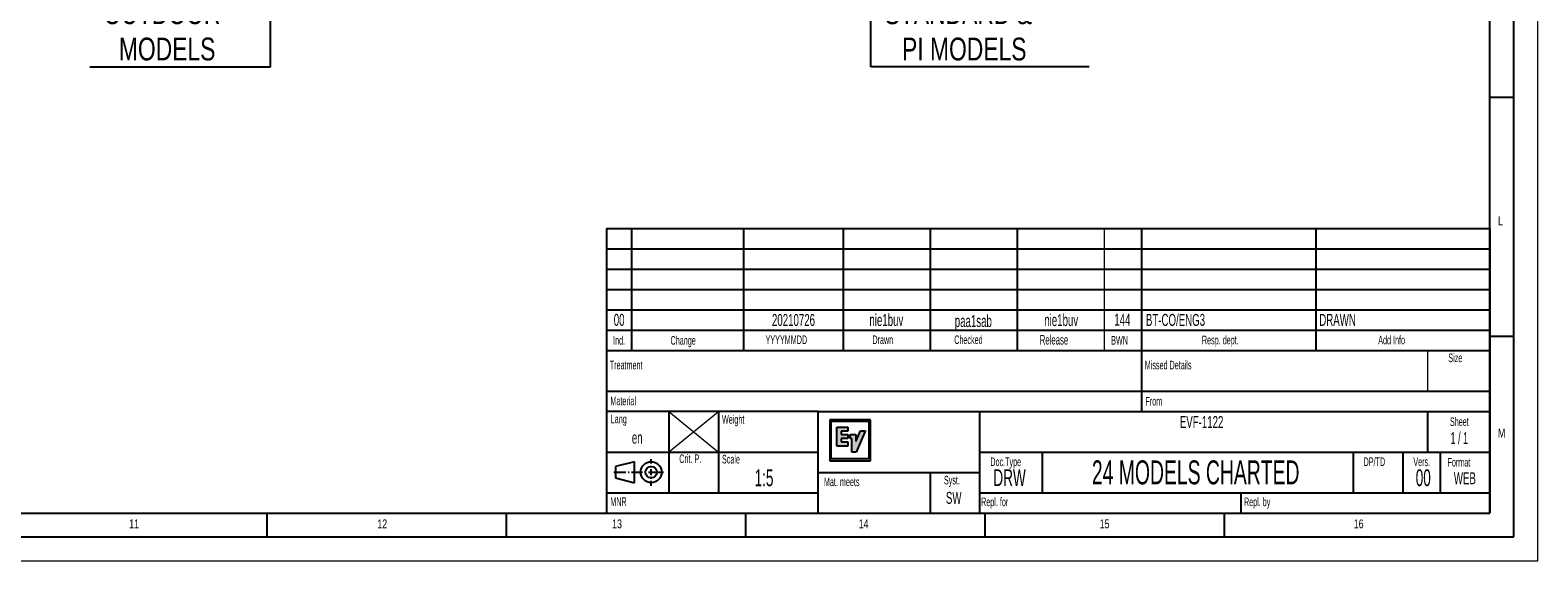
# Model space of a CAD drawing. Header units: millimetres. Extents: x 0 to 4205, y 0 to 2970.
# Tile 23 of 33: x 2630 to 4205, y 0 to 555. Entities that reach past the tile are written whole.
import ezdxf

# ---------------------------------------------------------------- set-up
doc = ezdxf.new("R2010")
doc.units = ezdxf.units.MM
doc.header["$LTSCALE"] = 5
doc.layers.add('FORMAT', color=7, linetype='Continuous')
doc.layers.add('SLD-0', color=7, linetype='Continuous')
doc.styles.add('SLDTEXTSTYLE0', font='TXT', dxfattribs={"width": 0.75})
doc.styles.add('SLDTEXTSTYLE1', font='TXT', dxfattribs={"width": 0.605})
doc.styles.add('SLDTEXTSTYLE2', font='TXT', dxfattribs={"width": 0.563})
doc.dimstyles.new('SLDDIMSTYLE1', dxfattribs={"dimtxt": 23.8125, "dimasz": 16, "dimexe": 0, "dimexo": 0.0625, "dimgap": 5.953125, "dimtad": 0, "dimtih": 1, "dimtoh": 1, "dimdec": 1, "dimrnd": 1e-09, "dimzin": 12, "dimdsep": 46, "dimtxsty": 'SLDTEXTSTYLE0', "dimsah": 1, "dimcen": 0.09, "dimadec": 0, "dimazin": 3, "dimtfac": 1, "dimtdec": 1, "dimtmove": 0, "dimatfit": 0, "dimfxl": 1, "dimfrac": 2, "dimtolj": 1, "dimtzin": 12, "dimarcsym": 0})

# ---------------------------------------------------------------- blocks, each defined once
blk = doc.blocks.new('_D_20')
at = {"layer": 'SLD-0', "color": 7, "transparency": 16777216}
for p, q in [((2880.9, 746.4), (2880.9, 776.4)), ((3144.7, 746.4), (2875.9, 746.4)), ((2962.5, 703.2), (2875.9, 703.2)), ((2880.9, 516.5), (2880.9, 703.2)), ((2755.6, 666.6), (2748.3, 666.6)), ((2748.3, 666.6), (2748.3, 628.8)), ((2817.2, 666.6), (2824.4, 666.6)), ((2824.4, 666.6), (2824.4, 628.8)), ((2748.3, 628.8), (2755.6, 628.8)), ((2824.4, 628.8), (2817.2, 628.8)), ((2691.9, 516.5), (2880.9, 516.5))]:
    blk.add_line(p, q, dxfattribs=at)
for points in [[(2880.9, 746.4), (2883.6, 762.4), (2878.1, 762.4)], [(2880.9, 703.2), (2878.1, 687.2), (2883.6, 687.2)]]:
    blk.add_solid(points, dxfattribs=at)
at = {"layer": 'SLD-0', "color": 7, "transparency": 16777216, "char_height": 23.81, "attachment_point": 1, "style": 'SLDTEXTSTYLE0'}
for s, insert in [('1.70', (2755.6, 659.5)), ('43.2', (2755.6, 622.9)), ('OUTDOOR', (2706.4, 585.1)), ('MODELS', (2722.4, 547.2))]:
    blk.add_mtext(s, dxfattribs=dict(at, insert=insert))
blk = doc.blocks.new('_D_22')
at = {"layer": 'SLD-0', "color": 7, "transparency": 16777216}
for p, q in [((3508, 746.4), (3508, 776.4)), ((3184.1, 746.4), (3513, 746.4)), ((3366.3, 703.5), (3513, 703.5)), ((3508, 516.5), (3508, 703.5)), ((3591.3, 666.6), (3584, 666.6)), ((3584, 666.6), (3584, 628.8)), ((3652.9, 666.6), (3660.1, 666.6)), ((3660.1, 666.6), (3660.1, 628.8)), ((3584, 628.8), (3591.3, 628.8)), ((3660.1, 628.8), (3652.9, 628.8)), ((3736.2, 516.5), (3508, 516.5))]:
    blk.add_line(p, q, dxfattribs=at)
for points in [[(3508, 746.4), (3510.7, 762.4), (3505.2, 762.4)], [(3508, 703.5), (3505.2, 687.5), (3510.7, 687.5)]]:
    blk.add_solid(points, dxfattribs=at)
at = {"layer": 'SLD-0', "color": 7, "transparency": 16777216, "char_height": 23.81, "attachment_point": 1, "style": 'SLDTEXTSTYLE0'}
for s, insert in [('1.69', (3591.3, 659.5)), ('42.9', (3591.3, 622.9)), ('STANDARD &', (3522.5, 585.1)), ('PI MODELS', (3540.7, 547.2))]:
    blk.add_mtext(s, dxfattribs=dict(at, insert=insert))

msp = doc.modelspace()

# ---------------------------------------------------------------- hatches: boundary and pattern name
at = {"linetype": 'Continuous'}
h = msp.add_hatch(color=256, dxfattribs=at)
h.paths.add_polyline_path([(3465.2014, 147.505286), (3465.2014, 104.723811), (3507.635037, 104.723811), (3507.635037, 147.505286)], flags=0)
h.paths.add_polyline_path([(3506.055094, 146.044865), (3506.055094, 106.547595), (3466.614614, 106.547595), (3466.614614, 146.044865)], flags=0)
for points in [[(3472.650894, 120.194342), (3472.637436, 120.223773), (3472.633591, 120.236048), (3472.628267, 120.252316), (3472.624274, 120.283964), (3472.624274, 139.749611), (3472.628267, 139.782147), (3472.637436, 139.813204), (3472.650894, 139.839232), (3472.670712, 139.863634), (3472.694078, 139.883304), (3472.724692, 139.897797), (3472.752643, 139.907558), (3472.783256, 139.911403), (3483.829348, 139.911403), (3483.860257, 139.907558), (3483.891314, 139.897797), (3483.917934, 139.883304), (3483.940413, 139.863634), (3483.959787, 139.839232), (3483.97783, 139.813204), (3483.986259, 139.782147), (3483.989069, 139.749611), (3483.989069, 139.732308), (3483.989069, 135.91126), (3483.986259, 135.88183), (3483.97783, 135.851069), (3483.959787, 135.823413), (3483.940413, 135.80049), (3483.917934, 135.778898), (3483.891314, 135.764701), (3483.860257, 135.754496), (3483.829348, 135.753313), (3477.158745, 135.753313), (3477.127393, 135.749764), (3477.098258, 135.740003), (3477.069124, 135.72551), (3477.048863, 135.705544), (3477.025496, 135.681142), (3477.011594, 135.653339), (3477.002425, 135.622578), (3476.999763, 135.591817), (3476.999763, 132.439826), (3477.002425, 132.409212), (3477.008489, 132.389543), (3477.011594, 132.37993), (3477.025496, 132.352127), (3477.048863, 132.327577), (3477.069124, 132.306576), (3477.098258, 132.293562), (3477.127393, 132.283653), (3477.158745, 132.280548), (3483.829348, 132.280548), (3483.860257, 132.277442), (3483.891314, 132.26709), (3483.917934, 132.254223), (3483.940413, 132.233223), (3483.959787, 132.210448), (3483.97783, 132.180722), (3483.986259, 132.151883), (3483.989069, 132.120974), (3483.989069, 132.101748), (3483.989069, 128.21696), (3483.986259, 128.186199), (3483.97783, 128.157212), (3483.959787, 128.129113), (3483.940413, 128.104711), (3483.917934, 128.083267), (3483.891314, 128.069069), (3483.860257, 128.060935), (3483.829348, 128.057238), (3477.115561, 128.057238), (3477.08554, 128.055759), (3477.054778, 128.044519), (3477.025496, 128.029287), (3477.002425, 128.010357), (3476.983791, 127.987582), (3476.967227, 127.958003), (3476.960276, 127.928425), (3476.956579, 127.897812), (3476.956579, 124.572789), (3476.960276, 124.540253), (3476.964713, 124.521915), (3476.967227, 124.511711), (3476.983791, 124.484203), (3477.002425, 124.459801), (3477.025496, 124.439392), (3477.054778, 124.423124), (3477.08554, 124.416913), (3477.115561, 124.411884), (3483.872532, 124.411884), (3483.903145, 124.410849), (3483.932575, 124.39961), (3483.959787, 124.386447), (3483.985076, 124.365003), (3484.005041, 124.339566), (3484.018795, 124.313094), (3484.029887, 124.281445), (3484.032105, 124.251867), (3484.032105, 124.237669), (3484.032105, 120.283964), (3484.029887, 120.252316), (3484.018795, 120.223773), (3484.005041, 120.194342), (3483.985076, 120.170828), (3483.959787, 120.151454), (3483.932575, 120.135186), (3483.903145, 120.128088), (3483.872532, 120.123947), (3472.783256, 120.123947), (3472.752643, 120.128088), (3472.724692, 120.135186), (3472.694078, 120.151454), (3472.670712, 120.170828)], [(3502.004501, 135.883752), (3502.00598, 135.856245), (3502.004501, 135.826519), (3501.994297, 135.80049), (3492.614488, 113.760365), (3492.600143, 113.73478), (3492.580178, 113.710378), (3492.555776, 113.69204), (3492.526493, 113.675772), (3492.498986, 113.666603), (3492.467042, 113.664532), (3488.487603, 113.664532), (3488.454919, 113.666603), (3488.425785, 113.675772), (3488.397834, 113.69204), (3488.372988, 113.710378), (3488.355093, 113.73478), (3488.338678, 113.762288), (3488.329656, 113.792901), (3488.327882, 113.82455), (3488.327882, 113.835789), (3488.323149, 113.860191), (3488.317381, 113.890805), (3488.317381, 127.990539), (3486.668993, 127.990539), (3486.637641, 127.993645), (3486.607027, 128.001779), (3486.580407, 128.017012), (3486.557928, 128.036385), (3486.537223, 128.060935), (3486.520511, 128.090365), (3486.511786, 128.119944), (3486.509272, 128.150557), (3486.509272, 128.165494), (3486.502469, 128.186199), (3486.499807, 128.21696), (3486.499807, 132.099086), (3486.502469, 132.130291), (3486.511786, 132.159425), (3486.527019, 132.187377), (3486.546984, 132.212074), (3486.569167, 132.231596), (3486.598893, 132.245941), (3486.628324, 132.255406), (3486.658789, 132.259251), (3492.292531, 132.259251), (3492.32551, 132.255406), (3492.355236, 132.245941), (3492.383188, 132.231596), (3492.407146, 132.212074), (3492.42859, 132.187377), (3492.443231, 132.159425), (3492.451365, 132.130291), (3492.45314, 132.099086), (3492.45314, 132.088142), (3492.461274, 132.063297), (3492.46157, 132.030908), (3492.46157, 125.420646), (3492.464675, 125.410441), (3492.478281, 125.383969), (3492.495584, 125.361637), (3492.516289, 125.340193), (3492.541135, 125.323925), (3492.568199, 125.313721), (3492.59615, 125.307509), (3492.623066, 125.307509), (3492.653531, 125.310615), (3492.682074, 125.321855), (3492.706624, 125.335017), (3492.729251, 125.356461), (3492.747294, 125.378941), (3492.763266, 125.405413), (3497.305576, 135.994522), (3497.31859, 136.020403), (3497.340182, 136.043474), (3497.363549, 136.064623), (3497.390909, 136.078081), (3497.422114, 136.087546), (3497.452727, 136.089616), (3501.836794, 136.089616), (3501.864301, 136.087546), (3501.894027, 136.079116), (3501.9205, 136.067728), (3501.941352, 136.050425), (3501.962057, 136.028833), (3501.977437, 136.00591), (3501.988529, 135.978254), (3501.994741, 135.950451), (3501.996811, 135.922648), (3501.99622, 135.913478), (3501.996811, 135.91126)]]:
    msp.add_hatch(color=256, dxfattribs=at).paths.add_polyline_path(points, flags=0)

# ---------------------------------------------------------------- linework, layer by layer
at = {"color": 7, "linetype": 'Continuous', "lineweight": 18}
for p, q in [((4205.000021, 0.00005), (4205.000021, 2970.00005)), ((0.000021, 0.00005), (4205.000021, 0.00005))]:
    msp.add_line(p, q, dxfattribs=at)
at = {"layer": 'FORMAT'}
for p, q in [((4180.000021, 25.00005), (4180.000021, 2945.00005)), ((4155.000021, 50.00005), (4155.000021, 2920.00005)), ((4155, 485), (4180, 485)), ((3232.000021, 347.50005), (3232.000021, 71.25005)), ((3232.000021, 347.50005), (4155.000021, 347.50005)), ((3232.000021, 347.50005), (4155.000021, 347.50005)), ((3232.000021, 347.50005), (4155.000021, 347.50005)), ((3258.000021, 347.50005), (3258.000021, 220.00005)), ((3375.000021, 347.50005), (3375.000021, 220.00005)), ((3479.000021, 347.50005), (3479.000021, 220.00005)), ((3570.000021, 347.50005), (3570.000021, 220.00005)), ((3661.000021, 347.50005), (3661.000021, 220.00005)), ((3791.000021, 347.50005), (3791.000021, 220.00005)), ((3973.000021, 347.50005), (3973.000021, 220.00005)), ((4155.000021, 347.50005), (4155.000021, 50.00005)), ((3232.000021, 326.25005), (4155.000021, 326.25005)), ((3232.000021, 326.25005), (4155.000021, 326.25005)), ((3791.000021, 326.25005), (3791.000021, 220.00005)), ((3232.000021, 305.00005), (4155.000021, 305.00005)), ((3232.000021, 283.75005), (4155.000021, 283.75005)), ((3232.000021, 262.50005), (4155.000021, 262.50005)), ((3232.000021, 241.25005), (4155.000021, 241.25005)), ((4155, 235), (4180, 235)), ((3232.000021, 220.00005), (4155.000021, 220.00005)), ((3791.000021, 220.00005), (3791.000021, 156.25005)), ((3232.000021, 177.50005), (4155.000021, 177.50005)), ((3453.000021, 156.25005), (3232.000021, 156.25005)), ((3297.000021, 156.25005), (3297.000021, 71.25005)), ((3349.000021, 156.25005), (3349.000021, 71.25005)), ((3453.000021, 92.50005), (3453.000021, 156.25005)), ((3453.000021, 156.25005), (3622.000021, 156.25005)), ((3622.000021, 92.50005), (3622.000021, 156.25005)), ((3622.000021, 156.25005), (4155.000021, 156.25005)), ((4090.000021, 113.75005), (4090.000021, 156.25005)), ((3232.000021, 113.75005), (3453.000021, 113.75005)), ((3622.000021, 113.75005), (4155.000021, 113.75005)), ((3687.000021, 113.75005), (3687.000021, 71.25005)), ((4012.000021, 113.75005), (4012.000021, 71.25005)), ((4064.000021, 113.75005), (4064.000021, 71.25005)), ((4103.000021, 113.75005), (4103.000021, 71.25005)), ((3261.190704, 103.721598), (3241.190704, 98.721598)), ((3241.190704, 98.721598), (3241.190704, 86.721598)), ((3261.190704, 81.721598), (3261.190704, 103.721598)), ((3278.590704, 101.841598), (3278.590704, 106.481598)), ((3278.590704, 98.241598), (3278.590704, 99.441598)), ((3278.590704, 89.561598), (3278.590704, 95.841598)), ((3239.509473, 92.721598), (3251.990704, 92.721598)), ((3241.190704, 86.721598), (3261.190704, 81.721598)), ((3254.390704, 92.721598), (3255.590704, 92.721598)), ((3257.990704, 92.721598), (3269.670704, 92.721598)), ((3272.070704, 92.721598), (3273.270704, 92.721598)), ((3275.670704, 92.721598), (3291.509473, 92.721598)), ((3278.590704, 85.961598), (3278.590704, 87.161598)), ((3278.590704, 78.481598), (3278.590704, 83.561598)), ((3453.000021, 50.00005), (3453.000021, 92.50005)), ((3453.000021, 92.50005), (3622.000021, 92.50005)), ((3570.000021, 92.50005), (3570.000021, 50.00005)), ((3622.000021, 50.00005), (3622.000021, 92.50005)), ((3232.000021, 71.25005), (3232.000021, 50.00005)), ((3232.000021, 71.25005), (3453.000021, 71.25005)), ((3622.000021, 71.25005), (4155.000021, 71.25005)), ((3895.000021, 50.00005), (3895.000021, 71.25005)), ((100.000021, 50.00005), (4155.000021, 50.00005)), ((2877.500021, 25.00005), (2877.500021, 50.00005)), ((3127.500021, 25.00005), (3127.500021, 50.00005)), ((3232.000021, 50.00005), (4155.000021, 50.00005)), ((3377.500021, 25.00005), (3377.500021, 50.00005)), ((3627.500021, 25.00005), (3627.500021, 50.00005)), ((3877.500021, 25.00005), (3877.500021, 50.00005)), ((75.000021, 25.00005), (4180.000021, 25.00005))]:
    msp.add_line(p, q, dxfattribs=at)
at = {"layer": 'FORMAT', "lineweight": 18}
for p, q in [((3752.000021, 347.50005), (3752.000021, 220.00005)), ((4090.000021, 177.50005), (4090.000021, 220.00005)), ((3296.576295, 113.75005), (3349.000021, 156.25005)), ((3297.000021, 156.25005), (3349.000021, 113.75005))]:
    msp.add_line(p, q, dxfattribs=at)
at = {"layer": 'FORMAT', "color": 7}
for p, q in [((3261.190704, 103.721598), (3241.190704, 98.721598)), ((3241.190704, 98.721598), (3241.190704, 86.721598)), ((3261.190704, 81.721598), (3261.190704, 103.721598)), ((3278.590704, 101.841598), (3278.590704, 106.481598)), ((3278.590704, 98.241598), (3278.590704, 99.441598)), ((3278.590704, 89.561598), (3278.590704, 95.841598)), ((3239.509473, 92.721598), (3251.990704, 92.721598)), ((3241.190704, 86.721598), (3261.190704, 81.721598)), ((3254.390704, 92.721598), (3255.590704, 92.721598)), ((3257.990704, 92.721598), (3269.670704, 92.721598)), ((3272.070704, 92.721598), (3273.270704, 92.721598)), ((3275.670704, 92.721598), (3291.509473, 92.721598)), ((3278.590704, 85.961598), (3278.590704, 87.161598)), ((3278.590704, 78.481598), (3278.590704, 83.561598))]:
    msp.add_line(p, q, dxfattribs=at)
for radius in [11, 6]:
    msp.add_circle((3278.590704, 92.721598), radius, dxfattribs=at)
at = {"layer": 'FORMAT'}
for radius in [11, 6]:
    msp.add_circle((3278.590704, 92.721598), radius, dxfattribs=at)
at = {"layer": 'SLD-0'}
for p, q in [((3507.635037, 147.505286), (3465.2014, 147.505286)), ((3465.2014, 147.505286), (3465.2014, 104.723811)), ((3466.614614, 106.547595), (3466.614614, 146.044865)), ((3466.614614, 146.044865), (3506.055094, 146.044865)), ((3506.055094, 146.044865), (3506.055094, 106.547595)), ((3507.635037, 104.723811), (3507.635037, 147.505286)), ((3472.624274, 139.749611), (3472.628267, 139.782147)), ((3472.624274, 120.283964), (3472.624274, 139.749611)), ((3472.628267, 139.782147), (3472.637436, 139.813204)), ((3472.637436, 139.813204), (3472.650894, 139.839232)), ((3472.650894, 139.839232), (3472.670712, 139.863634)), ((3472.670712, 139.863634), (3472.694078, 139.883304)), ((3472.694078, 139.883304), (3472.724692, 139.897797)), ((3472.724692, 139.897797), (3472.752643, 139.907558)), ((3472.752643, 139.907558), (3472.783256, 139.911403)), ((3472.783256, 139.911403), (3483.829348, 139.911403)), ((3476.960276, 127.928425), (3476.956579, 127.897812)), ((3476.956579, 127.897812), (3476.956579, 124.572789)), ((3476.967227, 127.958003), (3476.960276, 127.928425)), ((3476.983791, 127.987582), (3476.967227, 127.958003)), ((3477.002425, 128.010357), (3476.983791, 127.987582)), ((3477.002425, 135.622578), (3476.999763, 135.591817)), ((3476.999763, 135.591817), (3476.999763, 132.439826)), ((3476.999763, 132.439826), (3477.002425, 132.409212)), ((3477.011594, 135.653339), (3477.002425, 135.622578)), ((3477.002425, 132.409212), (3477.008489, 132.389543)), ((3477.025496, 128.029287), (3477.002425, 128.010357)), ((3477.008489, 132.389543), (3477.011594, 132.37993)), ((3477.025496, 135.681142), (3477.011594, 135.653339)), ((3477.011594, 132.37993), (3477.025496, 132.352127)), ((3477.048863, 135.705544), (3477.025496, 135.681142)), ((3477.025496, 132.352127), (3477.048863, 132.327577)), ((3477.054778, 128.044519), (3477.025496, 128.029287)), ((3477.069124, 135.72551), (3477.048863, 135.705544)), ((3477.048863, 132.327577), (3477.069124, 132.306576)), ((3477.08554, 128.055759), (3477.054778, 128.044519)), ((3477.098258, 135.740003), (3477.069124, 135.72551)), ((3477.069124, 132.306576), (3477.098258, 132.293562)), ((3477.115561, 128.057238), (3477.08554, 128.055759)), ((3477.127393, 135.749764), (3477.098258, 135.740003)), ((3477.098258, 132.293562), (3477.127393, 132.283653)), ((3483.829348, 128.057238), (3477.115561, 128.057238)), ((3477.158745, 135.753313), (3477.127393, 135.749764)), ((3477.127393, 132.283653), (3477.158745, 132.280548)), ((3483.829348, 135.753313), (3477.158745, 135.753313)), ((3477.158745, 132.280548), (3483.829348, 132.280548)), ((3483.829348, 139.911403), (3483.860257, 139.907558)), ((3483.860257, 135.754496), (3483.829348, 135.753313)), ((3483.829348, 132.280548), (3483.860257, 132.277442)), ((3483.860257, 128.060935), (3483.829348, 128.057238)), ((3483.860257, 139.907558), (3483.891314, 139.897797)), ((3483.891314, 135.764701), (3483.860257, 135.754496)), ((3483.860257, 132.277442), (3483.891314, 132.26709)), ((3483.891314, 128.069069), (3483.860257, 128.060935)), ((3483.891314, 139.897797), (3483.917934, 139.883304)), ((3483.917934, 135.778898), (3483.891314, 135.764701)), ((3483.891314, 132.26709), (3483.917934, 132.254223)), ((3483.917934, 128.083267), (3483.891314, 128.069069)), ((3483.917934, 139.883304), (3483.940413, 139.863634)), ((3483.940413, 135.80049), (3483.917934, 135.778898)), ((3483.917934, 132.254223), (3483.940413, 132.233223)), ((3483.940413, 128.104711), (3483.917934, 128.083267)), ((3483.940413, 139.863634), (3483.959787, 139.839232)), ((3483.959787, 135.823413), (3483.940413, 135.80049)), ((3483.940413, 132.233223), (3483.959787, 132.210448)), ((3483.959787, 128.129113), (3483.940413, 128.104711)), ((3483.959787, 139.839232), (3483.97783, 139.813204)), ((3483.97783, 135.851069), (3483.959787, 135.823413)), ((3483.959787, 132.210448), (3483.97783, 132.180722)), ((3483.97783, 128.157212), (3483.959787, 128.129113)), ((3483.97783, 139.813204), (3483.986259, 139.782147)), ((3483.986259, 135.88183), (3483.97783, 135.851069)), ((3483.97783, 132.180722), (3483.986259, 132.151883)), ((3483.986259, 128.186199), (3483.97783, 128.157212)), ((3483.986259, 139.782147), (3483.989069, 139.749611)), ((3483.989069, 135.91126), (3483.986259, 135.88183)), ((3483.986259, 132.151883), (3483.989069, 132.120974)), ((3483.989069, 128.21696), (3483.986259, 128.186199)), ((3483.989069, 139.749611), (3483.989069, 139.732308)), ((3483.989069, 139.732308), (3483.989069, 135.91126)), ((3483.989069, 132.120974), (3483.989069, 132.101748)), ((3483.989069, 132.101748), (3483.989069, 128.21696)), ((3486.499807, 132.099086), (3486.502469, 132.130291)), ((3486.499807, 128.21696), (3486.499807, 132.099086)), ((3486.502469, 128.186199), (3486.499807, 128.21696)), ((3486.502469, 132.130291), (3486.511786, 132.159425)), ((3486.509272, 128.165494), (3486.502469, 128.186199)), ((3486.509272, 128.150557), (3486.509272, 128.165494)), ((3486.511786, 128.119944), (3486.509272, 128.150557)), ((3486.511786, 132.159425), (3486.527019, 132.187377)), ((3486.520511, 128.090365), (3486.511786, 128.119944)), ((3486.537223, 128.060935), (3486.520511, 128.090365)), ((3486.527019, 132.187377), (3486.546984, 132.212074)), ((3486.557928, 128.036385), (3486.537223, 128.060935)), ((3486.546984, 132.212074), (3486.569167, 132.231596)), ((3486.580407, 128.017012), (3486.557928, 128.036385)), ((3486.569167, 132.231596), (3486.598893, 132.245941)), ((3486.607027, 128.001779), (3486.580407, 128.017012)), ((3486.598893, 132.245941), (3486.628324, 132.255406)), ((3486.637641, 127.993645), (3486.607027, 128.001779)), ((3486.628324, 132.255406), (3486.658789, 132.259251)), ((3486.668993, 127.990539), (3486.637641, 127.993645)), ((3486.658789, 132.259251), (3492.292531, 132.259251)), ((3488.317381, 127.990539), (3486.668993, 127.990539)), ((3488.317381, 113.890805), (3488.317381, 127.990539)), ((3492.292531, 132.259251), (3492.32551, 132.255406)), ((3492.32551, 132.255406), (3492.355236, 132.245941)), ((3492.355236, 132.245941), (3492.383188, 132.231596)), ((3492.383188, 132.231596), (3492.407146, 132.212074)), ((3492.407146, 132.212074), (3492.42859, 132.187377)), ((3492.42859, 132.187377), (3492.443231, 132.159425)), ((3492.443231, 132.159425), (3492.451365, 132.130291)), ((3492.451365, 132.130291), (3492.45314, 132.099086)), ((3492.45314, 132.099086), (3492.45314, 132.088142)), ((3492.45314, 132.088142), (3492.461274, 132.063297)), ((3492.461274, 132.063297), (3492.46157, 132.030908)), ((3492.46157, 132.030908), (3492.46157, 125.420646)), ((3501.994297, 135.80049), (3492.614488, 113.760365)), ((3492.763266, 125.405413), (3497.305576, 135.994522)), ((3497.305576, 135.994522), (3497.31859, 136.020403)), ((3497.31859, 136.020403), (3497.340182, 136.043474)), ((3497.340182, 136.043474), (3497.363549, 136.064623)), ((3497.363549, 136.064623), (3497.390909, 136.078081)), ((3497.390909, 136.078081), (3497.422114, 136.087546)), ((3497.422114, 136.087546), (3497.452727, 136.089616)), ((3497.452727, 136.089616), (3501.836794, 136.089616)), ((3501.836794, 136.089616), (3501.864301, 136.087546)), ((3501.864301, 136.087546), (3501.894027, 136.079116)), ((3501.894027, 136.079116), (3501.9205, 136.067728)), ((3501.9205, 136.067728), (3501.941352, 136.050425)), ((3501.941352, 136.050425), (3501.962057, 136.028833)), ((3501.962057, 136.028833), (3501.977437, 136.00591)), ((3501.977437, 136.00591), (3501.988529, 135.978254)), ((3501.988529, 135.978254), (3501.994741, 135.950451)), ((3502.004501, 135.826519), (3501.994297, 135.80049)), ((3501.994741, 135.950451), (3501.996811, 135.922648)), ((3501.996811, 135.922648), (3501.99622, 135.913478)), ((3501.99622, 135.913478), (3501.996811, 135.91126)), ((3501.996811, 135.91126), (3502.004501, 135.883752)), ((3502.004501, 135.883752), (3502.00598, 135.856245)), ((3502.00598, 135.856245), (3502.004501, 135.826519)), ((3472.628267, 120.252316), (3472.624274, 120.283964)), ((3472.633591, 120.236048), (3472.628267, 120.252316)), ((3472.637436, 120.223773), (3472.633591, 120.236048)), ((3472.650894, 120.194342), (3472.637436, 120.223773)), ((3472.670712, 120.170828), (3472.650894, 120.194342)), ((3472.694078, 120.151454), (3472.670712, 120.170828)), ((3472.724692, 120.135186), (3472.694078, 120.151454)), ((3472.752643, 120.128088), (3472.724692, 120.135186)), ((3472.783256, 120.123947), (3472.752643, 120.128088)), ((3483.872532, 120.123947), (3472.783256, 120.123947)), ((3476.956579, 124.572789), (3476.960276, 124.540253)), ((3476.960276, 124.540253), (3476.964713, 124.521915)), ((3476.964713, 124.521915), (3476.967227, 124.511711)), ((3476.967227, 124.511711), (3476.983791, 124.484203)), ((3476.983791, 124.484203), (3477.002425, 124.459801)), ((3477.002425, 124.459801), (3477.025496, 124.439392)), ((3477.025496, 124.439392), (3477.054778, 124.423124)), ((3477.054778, 124.423124), (3477.08554, 124.416913)), ((3477.08554, 124.416913), (3477.115561, 124.411884)), ((3477.115561, 124.411884), (3483.872532, 124.411884)), ((3483.872532, 124.411884), (3483.903145, 124.410849)), ((3483.903145, 120.128088), (3483.872532, 120.123947)), ((3483.903145, 124.410849), (3483.932575, 124.39961)), ((3483.932575, 120.135186), (3483.903145, 120.128088)), ((3483.932575, 124.39961), (3483.959787, 124.386447)), ((3483.959787, 120.151454), (3483.932575, 120.135186)), ((3483.959787, 124.386447), (3483.985076, 124.365003)), ((3483.985076, 120.170828), (3483.959787, 120.151454)), ((3483.985076, 124.365003), (3484.005041, 124.339566)), ((3484.005041, 120.194342), (3483.985076, 120.170828)), ((3484.005041, 124.339566), (3484.018795, 124.313094)), ((3484.018795, 120.223773), (3484.005041, 120.194342)), ((3484.018795, 124.313094), (3484.029887, 124.281445)), ((3484.029887, 120.252316), (3484.018795, 120.223773)), ((3484.029887, 124.281445), (3484.032105, 124.251867)), ((3484.032105, 120.283964), (3484.029887, 120.252316)), ((3484.032105, 124.251867), (3484.032105, 124.237669)), ((3484.032105, 124.237669), (3484.032105, 120.283964)), ((3488.323149, 113.860191), (3488.317381, 113.890805)), ((3488.327882, 113.835789), (3488.323149, 113.860191)), ((3488.327882, 113.82455), (3488.327882, 113.835789)), ((3488.329656, 113.792901), (3488.327882, 113.82455)), ((3488.338678, 113.762288), (3488.329656, 113.792901)), ((3488.355093, 113.73478), (3488.338678, 113.762288)), ((3488.372988, 113.710378), (3488.355093, 113.73478)), ((3488.397834, 113.69204), (3488.372988, 113.710378)), ((3488.425785, 113.675772), (3488.397834, 113.69204)), ((3488.454919, 113.666603), (3488.425785, 113.675772)), ((3488.487603, 113.664532), (3488.454919, 113.666603)), ((3492.467042, 113.664532), (3488.487603, 113.664532)), ((3492.46157, 125.420646), (3492.464675, 125.410441)), ((3492.464675, 125.410441), (3492.478281, 125.383969)), ((3492.498986, 113.666603), (3492.467042, 113.664532)), ((3492.478281, 125.383969), (3492.495584, 125.361637)), ((3492.495584, 125.361637), (3492.516289, 125.340193)), ((3492.526493, 113.675772), (3492.498986, 113.666603)), ((3492.516289, 125.340193), (3492.541135, 125.323925)), ((3492.555776, 113.69204), (3492.526493, 113.675772)), ((3492.541135, 125.323925), (3492.568199, 125.313721)), ((3492.580178, 113.710378), (3492.555776, 113.69204)), ((3492.568199, 125.313721), (3492.59615, 125.307509)), ((3492.600143, 113.73478), (3492.580178, 113.710378)), ((3492.59615, 125.307509), (3492.623066, 125.307509)), ((3492.614488, 113.760365), (3492.600143, 113.73478)), ((3492.623066, 125.307509), (3492.653531, 125.310615)), ((3492.653531, 125.310615), (3492.682074, 125.321855)), ((3492.682074, 125.321855), (3492.706624, 125.335017)), ((3492.706624, 125.335017), (3492.729251, 125.356461)), ((3492.729251, 125.356461), (3492.747294, 125.378941)), ((3492.747294, 125.378941), (3492.763266, 125.405413)), ((3465.2014, 104.723811), (3507.635037, 104.723811)), ((3506.055094, 106.547595), (3466.614614, 106.547595))]:
    msp.add_line(p, q, dxfattribs=at)

# ---------------------------------------------------------------- texts
at = {"layer": 'FORMAT'}
for s, insert, char_height, attachment_point, style in [('L', (4163.333258, 360.327335), 9.260417, 1, 'SLDTEXTSTYLE0'), ('00', (3245.082134, 258.298417), 12.5, 2, 'SLDTEXTSTYLE1'), ('20210726', (3427.256843, 258.161885), 12.5, 2, 'SLDTEXTSTYLE1'), ('nie1buv', (3524.289571, 258.165171), 12.5, 2, 'SLDTEXTSTYLE1'), ('paa1sab', (3615.152838, 257.080476), 12.5, 2, 'SLDTEXTSTYLE1'), ('nie1buv', (3707.007009, 258.077972), 12.5, 2, 'SLDTEXTSTYLE1'), ('144', (3770.863464, 258.355314), 12.5, 2, 'SLDTEXTSTYLE1'), ('BT-CO/ENG3', (3795.503867, 258.239099), 12.5, 1, 'SLDTEXTSTYLE1'), ('DRAWN', (3976.651287, 258.293521), 12.5, 1, 'SLDTEXTSTYLE1'), ('Checked', (3595.207352, 235.741855), 9, 1, 'SLDTEXTSTYLE1'), ('Release', (3684.591385, 236.191084), 10, 1, 'SLDTEXTSTYLE1'), ('Add Info', (4038.205701, 235.460901), 9, 1, 'SLDTEXTSTYLE1'), ('Ind.', (3245.051165, 235.082958), 9, 2, 'SLDTEXTSTYLE1'), ('Change', (3298.781803, 235.082958), 9, 1, 'SLDTEXTSTYLE1'), ('YYYYMMDD', (3398.065172, 235.741855), 9, 1, 'SLDTEXTSTYLE1'), ('Drawn', (3509.704155, 235.741855), 9, 1, 'SLDTEXTSTYLE1'), ('BWN', (3759.180886, 235.190905), 9, 1, 'SLDTEXTSTYLE1'), ('Resp. dept.', (3853.974092, 235.460901), 9, 1, 'SLDTEXTSTYLE1'), ('Treatment', (3235.270713, 209.282768), 9, 1, 'SLDTEXTSTYLE1'), ('Missed Details', (3794.270713, 209.282768), 9, 1, 'SLDTEXTSTYLE1'), ('Size', (4111.454989, 216.821506), 9, 1, 'SLDTEXTSTYLE1'), ('Material', (3235.955393, 171.720774), 9, 1, 'SLDTEXTSTYLE1'), ('From', (3794.955393, 171.474893), 9, 1, 'SLDTEXTSTYLE1'), ('Lang', (3236.295593, 152.937179), 9, 1, 'SLDTEXTSTYLE1'), ('Weight', (3352.51871, 152.488577), 9, 1, 'SLDTEXTSTYLE1'), ('EVF-1122', (3853.666255, 151.502304), 12.5, 2, 'SLDTEXTSTYLE1'), ('Sheet', (4122.992904, 150.074397), 9, 2, 'SLDTEXTSTYLE1'), ('en', (3263.979149, 135.062301), 12.5, 2, 'SLDTEXTSTYLE1'), ('1 / 1', (4122.943933, 134.648597), 12.5, 2, 'SLDTEXTSTYLE2'), ('M', (4163.333258, 138.266338), 9.260417, 1, 'SLDTEXTSTYLE0'), ('Crit. P.', (3307.893192, 111.293789), 9, 1, 'SLDTEXTSTYLE1'), ('Scale', (3352.51871, 110.87239), 9, 1, 'SLDTEXTSTYLE1'), ('1:5', (3396.478583, 95.602987), 17.5, 2, 'SLDTEXTSTYLE1'), ('DRW', (3653.026923, 95.771457), 17.5, 2, 'SLDTEXTSTYLE1'), ('Doc.Type', (3632.927567, 108.127856), 9, 1, 'SLDTEXTSTYLE1'), ('24 MODELS CHARTED', (3847.502467, 105.072478), 25, 2, 'SLDTEXTSTYLE1'), ('DP/TD', (4022.927567, 108.127856), 9, 1, 'SLDTEXTSTYLE1'), ('00', (4085.296509, 95.680718), 17.5, 2, 'SLDTEXTSTYLE1'), ('Vers.', (4074.927567, 108.127856), 9, 1, 'SLDTEXTSTYLE1'), ('Format', (4110.59563, 107.661229), 9, 1, 'SLDTEXTSTYLE1'), ('Mat. meets', (3459.057112, 87.176997), 9, 1, 'SLDTEXTSTYLE1'), ('Syst.', (3584.449464, 88.967932), 9, 1, 'SLDTEXTSTYLE1'), ('WEB', (4128.732941, 92.667616), 12.5, 2, 'SLDTEXTSTYLE1'), ('MNR', (3235.856204, 66.476094), 9, 1, 'SLDTEXTSTYLE1'), ('SW', (3594.657735, 72.145528), 12.5, 2, 'SLDTEXTSTYLE1'), ('Repl. for', (3623.265259, 66.2196), 9, 1, 'SLDTEXTSTYLE1'), ('Repl. by', (3897.945981, 66.2196), 9, 1, 'SLDTEXTSTYLE1'), ('11', (2733.126784, 43.340157), 9.2604167, 1, 'SLDTEXTSTYLE0'), ('12', (2992.411976, 43.340157), 9.2604167, 1, 'SLDTEXTSTYLE0'), ('13', (3237.732736, 43.340157), 9.2604167, 1, 'SLDTEXTSTYLE0'), ('14', (3495.379735, 43.340157), 9.2604167, 1, 'SLDTEXTSTYLE0'), ('15', (3747.17112, 43.340157), 9.2604167, 1, 'SLDTEXTSTYLE0'), ('16', (4012.625604, 43.340157), 9.2604167, 1, 'SLDTEXTSTYLE0')]:
    msp.add_mtext(s, dxfattribs=dict(at, insert=insert, char_height=char_height, attachment_point=attachment_point, style=style))

# ---------------------------------------------------------------- dimensions: what is measured, and where the dimension line sits
at = {"layer": 'SLD-0', "color": 7}
for base, p1, p2, text, picture, middle in [((2880.859434, 746.428307), (2967.508934, 703.202307), (3149.728591, 746.428307), '<>\\POUTDOOR\\PMODELS', '_D_20', (2880.859434, 593.985469)), ((3507.981749, 746.428307), (3361.332248, 703.502307), (3179.112591, 746.428307), '<>\\PSTANDARD &\\PPI MODELS', '_D_22', (3507.981749, 593.985469))]:
    dim = msp.add_linear_dim(base=base, p1=p1, p2=p2, angle=90, text=text, dimstyle='SLDDIMSTYLE1', dxfattribs=at)
    dim.commit()
    dim.dimension.update_dxf_attribs({"geometry": picture, "text_midpoint": middle, "dimtype": 160})

doc.saveas('drawing.dxf')
